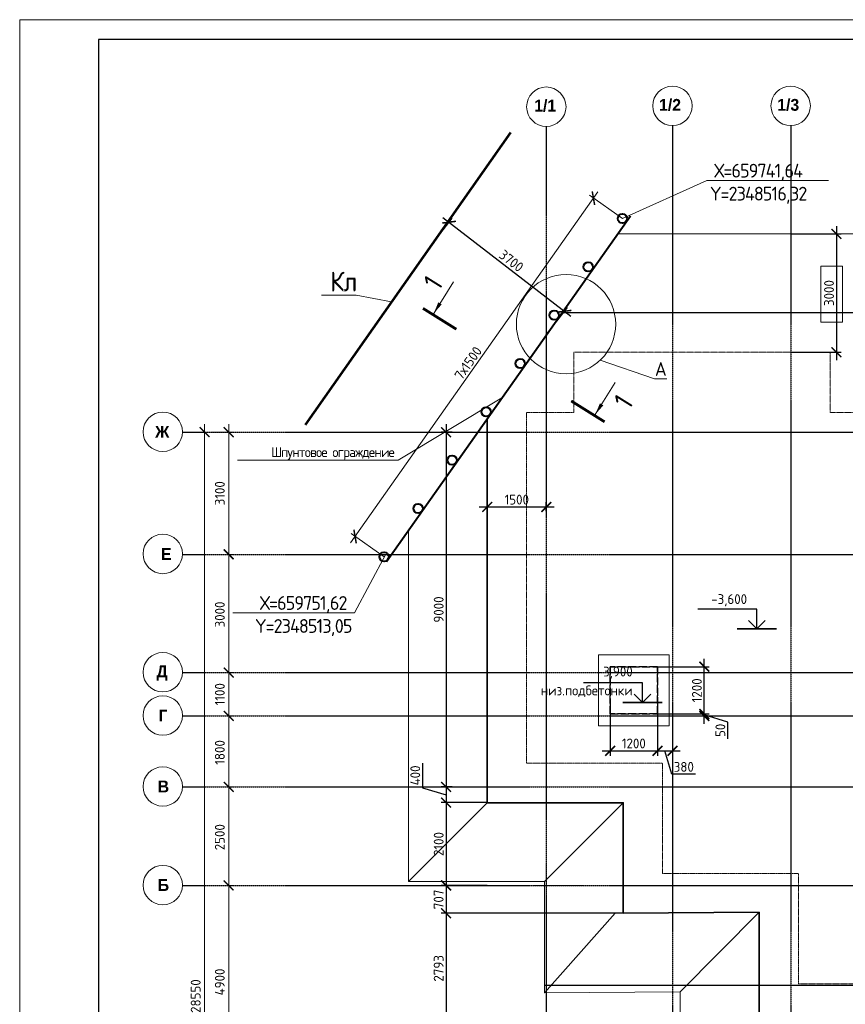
# Model space of a CAD drawing. Header units: millimetres. Extents: x -93479 to 1057970, y -66333 to 172656.
# Tile 6 of 145: x 32403 to 53353, y 35789 to 60770. Entities that reach past the tile are written whole.
import ezdxf
from ezdxf import colors
from ezdxf.entities.mleader import LeaderData, LeaderLine
from ezdxf.math import Vec2, Vec3

# ---------------------------------------------------------------- set-up
doc = ezdxf.new("R2010")
doc.units = ezdxf.units.MM
for name, pattern in [('______2', [270, 200, -70]), ('______5', [1100, 800, -100, 100, -100]), ('DASHED', [7, 5, -2, 0]), ('осевая', [50.8, 31.75, -6.35, 6.35, -6.35])]:
    doc.linetypes.add(name, pattern=pattern)
for name, color, linetype, lineweight in [('0 Фундамент', 5, 'Continuous', 30), ('A-ANNO-NOTE-1', 7, 'Continuous', 35), ('A-ANNO-NOTE-2', 7, 'Continuous', 18), ('G-ANNO-DIMS', 7, 'Continuous', 9), ('G-ANNO-DIMS-1', 7, 'Continuous', 18), ('Оси', 40, '______5', 18), ('подоснова', 151, 'Continuous', 5), ('РАЗМЕРЫ', 7, 'Continuous', 9), ('СПДС_РАЗМЕРЫ', 152, 'Continuous', 25), ('ТОНКИЕ', 7, 'Continuous', 9), ('Узлы', 7, 'Continuous', 0)]:
    doc.layers.add(name, color=color, linetype=linetype, lineweight=lineweight)
doc.layers.add('7_________________________', color=7, linetype='Continuous')
doc.layers.add('ТОЛСТЫЕ_ОСНОВНЫЕ', color=6, linetype='Continuous')
doc.styles.add('GOST-2.304_Type-B', font='GOST_Common.ttf')
doc.styles.add('ISOCPEUR', font='GOST_Common.ttf', dxfattribs={"height": 450})
doc.styles.add('MtXpl_Century Gothic', font='GOTHICB.TTF', dxfattribs={"height": 0.2})
doc.linetypes.add('084-a Откосы неукрепленные', pattern='A,0.9,[11,Russia-GOST_Topo.shx,S=0.1,R=180,X=0,Y=0],1,[12,Russia-GOST_Topo.shx,S=0.1,R=180,X=0,Y=0],0.1', length=2)
doc.linetypes.add('084-a_m Откосы неукрепленные', pattern='A,0.9,[11,Russia-GOST_Topo.shx,S=0.1,R=0,X=0,Y=0],1,[12,Russia-GOST_Topo.shx,S=0.1,R=0,X=0,Y=0],0.1', length=2)
doc.dimstyles.new('СПДС', dxfattribs={"dimscale": 100, "dimtxt": 2.5, "dimasz": 2.5, "dimexe": 1.25, "dimexo": 0, "dimtad": 1, "dimdec": 0, "dimtxsty": 'GOST-2.304_Type-B', "dimblk": 'ARCHTICK', "dimcen": 2.5, "dimdle": 2, "dimadec": 0, "dimazin": 2, "dimtfac": 0.75, "dimtdec": 0, "dimtmove": 1, "dimatfit": 3, "dimfxl": 1, "dimtolj": 1, "dimarcsym": 1})

# ---------------------------------------------------------------- blocks, each defined once
blk = doc.blocks.new('_ArchTick')
at = {"color": 0, "linetype": 'ByBlock', "const_width": 0.15}
blk.add_lwpolyline([(-0.5, -0.5), (0.5, 0.5)], dxfattribs=at)
blk = doc.blocks.new('*D1492')
at = {"layer": 'DEFPOINTS', "color": 0, "ltscale": 100, "transparency": 16777216}
for p in [(43379, 50305), (43222, 41305), (43379, 41305)]:
    blk.add_point(p, dxfattribs=at)
at = {"layer": 'РАЗМЕРЫ', "color": 0, "lineweight": -2, "transparency": 16777216}
for p, q in [((43222, 50505), (43222, 41105)), ((43379, 50305), (43097, 50305)), ((43379, 41305), (43097, 41305))]:
    blk.add_line(p, q, dxfattribs=at)
at = {"layer": 'РАЗМЕРЫ', "color": 0, "lineweight": -2, "ltscale": 100, "transparency": 16777216, "xscale": 250, "yscale": 250, "zscale": 250}
for p, rotation in [((43222, 50305), 90), ((43222, 41305), 270)]:
    blk.add_blockref('_ArchTick', p, dxfattribs=dict(at, rotation=rotation))
at = {"layer": 'РАЗМЕРЫ', "color": 0, "ltscale": 100, "transparency": 16777216, "insert": (43035, 45805), "char_height": 250, "attachment_point": 5, "rotation": 90, "style": 'GOST-2.304_Type-B'}
blk.add_mtext('\\A1;9000', dxfattribs=at)
blk = doc.blocks.new('*D1493')
at = {"layer": 'DEFPOINTS', "color": 0, "ltscale": 100, "transparency": 16777216}
for p in [(43379, 41305), (43222, 40905), (44266, 40905)]:
    blk.add_point(p, dxfattribs=at)
at = {"layer": 'РАЗМЕРЫ', "color": 0, "lineweight": -2, "transparency": 16777216}
for p, q in [((42628, 41908), (42628, 41283)), ((43222, 41505), (43222, 40705)), ((42628, 41283), (43222, 41105)), ((43379, 41305), (43097, 41305)), ((44266, 40905), (43097, 40905))]:
    blk.add_line(p, q, dxfattribs=at)
at = {"layer": 'РАЗМЕРЫ', "color": 0, "lineweight": -2, "ltscale": 100, "transparency": 16777216, "xscale": 250, "yscale": 250, "zscale": 250}
for p, rotation in [((43222, 41305), 90), ((43222, 40905), 270)]:
    blk.add_blockref('_ArchTick', p, dxfattribs=dict(at, rotation=rotation))
at = {"layer": 'РАЗМЕРЫ', "color": 0, "ltscale": 100, "transparency": 16777216, "insert": (42441, 41596), "char_height": 250, "attachment_point": 5, "rotation": 90, "style": 'GOST-2.304_Type-B'}
blk.add_mtext('\\A1;400', dxfattribs=at)
blk = doc.blocks.new('*D1494')
at = {"layer": 'DEFPOINTS', "color": 0, "ltscale": 100, "transparency": 16777216}
for p in [(44266, 40905), (43222, 38805), (44262, 38805)]:
    blk.add_point(p, dxfattribs=at)
at = {"layer": 'РАЗМЕРЫ', "color": 0, "lineweight": -2, "transparency": 16777216}
for p, q in [((43222, 41105), (43222, 38605)), ((44266, 40905), (43097, 40905)), ((44262, 38805), (43097, 38805))]:
    blk.add_line(p, q, dxfattribs=at)
at = {"layer": 'РАЗМЕРЫ', "color": 0, "lineweight": -2, "ltscale": 100, "transparency": 16777216, "xscale": 250, "yscale": 250, "zscale": 250}
for p, rotation in [((43222, 40905), 90), ((43222, 38805), 270)]:
    blk.add_blockref('_ArchTick', p, dxfattribs=dict(at, rotation=rotation))
at = {"layer": 'РАЗМЕРЫ', "color": 0, "ltscale": 100, "transparency": 16777216, "insert": (43035, 39855), "char_height": 250, "attachment_point": 5, "rotation": 90, "style": 'GOST-2.304_Type-B'}
blk.add_mtext('\\A1;2100', dxfattribs=at)
blk = doc.blocks.new('*D1495')
at = {"layer": 'DEFPOINTS', "color": 0, "ltscale": 100, "transparency": 16777216}
for p in [(44262, 38805), (43222, 38097), (47716, 38097)]:
    blk.add_point(p, dxfattribs=at)
at = {"layer": 'РАЗМЕРЫ', "color": 0, "lineweight": -2, "transparency": 16777216}
for p, q in [((43222, 39005), (43222, 37897)), ((44262, 38805), (43097, 38805)), ((47716, 38097), (43097, 38097))]:
    blk.add_line(p, q, dxfattribs=at)
at = {"layer": 'РАЗМЕРЫ', "color": 0, "lineweight": -2, "ltscale": 100, "transparency": 16777216, "xscale": 250, "yscale": 250, "zscale": 250}
for p, rotation in [((43222, 38805), 90), ((43222, 38097), 270)]:
    blk.add_blockref('_ArchTick', p, dxfattribs=dict(at, rotation=rotation))
at = {"layer": 'РАЗМЕРЫ', "color": 0, "ltscale": 100, "transparency": 16777216, "insert": (43034, 38451), "char_height": 250, "attachment_point": 5, "rotation": 90, "style": 'GOST-2.304_Type-B'}
blk.add_mtext('\\A1;707', dxfattribs=at)
blk = doc.blocks.new('*D1496')
at = {"layer": 'DEFPOINTS', "color": 0, "ltscale": 100, "transparency": 16777216}
for p in [(47716, 38097), (43222, 35305), (51166, 35305)]:
    blk.add_point(p, dxfattribs=at)
at = {"layer": 'РАЗМЕРЫ', "color": 0, "lineweight": -2, "transparency": 16777216}
for p, q in [((43222, 38297), (43222, 35105)), ((47716, 38097), (43097, 38097)), ((51166, 35305), (43097, 35305))]:
    blk.add_line(p, q, dxfattribs=at)
at = {"layer": 'РАЗМЕРЫ', "color": 0, "lineweight": -2, "ltscale": 100, "transparency": 16777216, "xscale": 250, "yscale": 250, "zscale": 250}
for p, rotation in [((43222, 38097), 90), ((43222, 35305), 270)]:
    blk.add_blockref('_ArchTick', p, dxfattribs=dict(at, rotation=rotation))
at = {"layer": 'РАЗМЕРЫ', "color": 0, "ltscale": 100, "transparency": 16777216, "insert": (43034, 36701), "char_height": 250, "attachment_point": 5, "rotation": 90, "style": 'GOST-2.304_Type-B'}
blk.add_mtext('\\A1;2793', dxfattribs=at)
blk = doc.blocks.new('Высотные отметки - Вверх-711287-Разрез 3-3')
at = {"layer": '0 Фундамент', "color": 7}
for p, q in [((13237, 8150), (14737, 8150)), ((13237, 7650), (13237, 8150))]:
    blk.add_line(p, q, dxfattribs=at)
at = {"layer": 'A-ANNO-NOTE-1', "color": 7}
blk.add_line((12737, 7650), (13737, 7650), dxfattribs=at)
at = {"layer": 'A-ANNO-NOTE-2', "color": 7}
for q in [(13025, 7862), (13449, 7862)]:
    blk.add_line((13237, 7650), q, dxfattribs=at)
blk = doc.blocks.new('*U1953')
at = {"layer": 'ТОЛСТЫЕ_ОСНОВНЫЕ', "color": 7}
blk.add_lwpolyline([(20, 5), (836, 5), (836, 589), (20, 589)], close=True, dxfattribs=at)
at = {"layer": 'ТОНКИЕ', "color": 7}
blk.add_lwpolyline([(0, 0), (841, 0), (841, 594), (0, 594)], close=True, dxfattribs=at)
blk = doc.blocks.new('*D1985')
at = {"layer": 'DEFPOINTS', "color": 0, "ltscale": 100, "transparency": 16777216}
for p in [(35541, 109041), (35541, 109041), (35541, 80491)]:
    blk.add_point(p, dxfattribs=at)
at = {"layer": 'СПДС_РАЗМЕРЫ', "color": 0, "lineweight": -2, "transparency": 16777216}
for p, q in [((35541, 80291), (35541, 109241)), ((35541, 109041), (35416, 109041)), ((35541, 80491), (35416, 80491))]:
    blk.add_line(p, q, dxfattribs=at)
at = {"layer": 'СПДС_РАЗМЕРЫ', "color": 0, "lineweight": -2, "ltscale": 100, "transparency": 16777216, "xscale": 250, "yscale": 250, "zscale": 250}
for p, rotation in [((35541, 109041), 90), ((35541, 80491), 270)]:
    blk.add_blockref('_ArchTick', p, dxfattribs=dict(at, rotation=rotation))
at = {"layer": 'СПДС_РАЗМЕРЫ', "color": 0, "ltscale": 100, "transparency": 16777216, "insert": (35316, 94733), "char_height": 250, "attachment_point": 5, "rotation": 90, "style": 'GOST-2.304_Type-B'}
blk.add_mtext('\\A1;28550', dxfattribs=at)
blk = doc.blocks.new('*D1989')
at = {"layer": 'DEFPOINTS', "color": 0, "ltscale": 100, "transparency": 16777216}
for p in [(36153, 97541), (36153, 97541), (36153, 92641)]:
    blk.add_point(p, dxfattribs=at)
at = {"layer": 'СПДС_РАЗМЕРЫ', "color": 0, "lineweight": -2, "transparency": 16777216}
for p, q in [((36153, 92441), (36153, 97741)), ((36153, 97541), (36278, 97541)), ((36153, 92641), (36278, 92641))]:
    blk.add_line(p, q, dxfattribs=at)
at = {"layer": 'СПДС_РАЗМЕРЫ', "color": 0, "lineweight": -2, "ltscale": 100, "transparency": 16777216, "xscale": 250, "yscale": 250, "zscale": 250}
for p, rotation in [((36153, 97541), 90), ((36153, 92641), 270)]:
    blk.add_blockref('_ArchTick', p, dxfattribs=dict(at, rotation=rotation))
at = {"layer": 'СПДС_РАЗМЕРЫ', "color": 0, "ltscale": 100, "transparency": 16777216, "insert": (35928, 95091), "char_height": 250, "attachment_point": 5, "rotation": 90, "style": 'GOST-2.304_Type-B'}
blk.add_mtext('\\A1;4900', dxfattribs=at)
blk = doc.blocks.new('*D1990')
at = {"layer": 'DEFPOINTS', "color": 0, "ltscale": 100, "transparency": 16777216}
for p in [(36153, 100041), (36153, 100041), (36153, 97541)]:
    blk.add_point(p, dxfattribs=at)
at = {"layer": 'СПДС_РАЗМЕРЫ', "color": 0, "lineweight": -2, "transparency": 16777216}
for p, q in [((36153, 97341), (36153, 100241)), ((36153, 100041), (36278, 100041)), ((36153, 97541), (36278, 97541))]:
    blk.add_line(p, q, dxfattribs=at)
at = {"layer": 'СПДС_РАЗМЕРЫ', "color": 0, "lineweight": -2, "ltscale": 100, "transparency": 16777216, "xscale": 250, "yscale": 250, "zscale": 250}
for p, rotation in [((36153, 100041), 90), ((36153, 97541), 270)]:
    blk.add_blockref('_ArchTick', p, dxfattribs=dict(at, rotation=rotation))
at = {"layer": 'СПДС_РАЗМЕРЫ', "color": 0, "ltscale": 100, "transparency": 16777216, "insert": (35928, 98765), "char_height": 250, "attachment_point": 5, "rotation": 90, "style": 'GOST-2.304_Type-B'}
blk.add_mtext('\\A1;2500', dxfattribs=at)
blk = doc.blocks.new('*D1991')
at = {"layer": 'DEFPOINTS', "color": 0, "ltscale": 100, "transparency": 16777216}
for p in [(36153, 101841), (36153, 101841), (36153, 100041)]:
    blk.add_point(p, dxfattribs=at)
at = {"layer": 'СПДС_РАЗМЕРЫ', "color": 0, "lineweight": -2, "transparency": 16777216}
for p, q in [((36153, 99841), (36153, 102041)), ((36153, 101841), (36278, 101841)), ((36153, 100041), (36278, 100041))]:
    blk.add_line(p, q, dxfattribs=at)
at = {"layer": 'СПДС_РАЗМЕРЫ', "color": 0, "lineweight": -2, "ltscale": 100, "transparency": 16777216, "xscale": 250, "yscale": 250, "zscale": 250}
for p, rotation in [((36153, 101841), 90), ((36153, 100041), 270)]:
    blk.add_blockref('_ArchTick', p, dxfattribs=dict(at, rotation=rotation))
at = {"layer": 'СПДС_РАЗМЕРЫ', "color": 0, "ltscale": 100, "transparency": 16777216, "insert": (35928, 100915), "char_height": 250, "attachment_point": 5, "rotation": 90, "style": 'GOST-2.304_Type-B'}
blk.add_mtext('\\A1;1800', dxfattribs=at)
blk = doc.blocks.new('*D1992')
at = {"layer": 'DEFPOINTS', "color": 0, "ltscale": 100, "transparency": 16777216}
for p in [(36153, 102941), (36153, 102941), (36153, 101841)]:
    blk.add_point(p, dxfattribs=at)
at = {"layer": 'СПДС_РАЗМЕРЫ', "color": 0, "lineweight": -2, "transparency": 16777216}
for p, q in [((36153, 101641), (36153, 103141)), ((36153, 102941), (36278, 102941)), ((36153, 101841), (36278, 101841))]:
    blk.add_line(p, q, dxfattribs=at)
at = {"layer": 'СПДС_РАЗМЕРЫ', "color": 0, "lineweight": -2, "ltscale": 100, "transparency": 16777216, "xscale": 250, "yscale": 250, "zscale": 250}
for p, rotation in [((36153, 102941), 90), ((36153, 101841), 270)]:
    blk.add_blockref('_ArchTick', p, dxfattribs=dict(at, rotation=rotation))
at = {"layer": 'СПДС_РАЗМЕРЫ', "color": 0, "ltscale": 100, "transparency": 16777216, "insert": (35928, 102391), "char_height": 250, "attachment_point": 5, "rotation": 90, "style": 'GOST-2.304_Type-B'}
blk.add_mtext('\\A1;1100', dxfattribs=at)
blk = doc.blocks.new('*D1993')
at = {"layer": 'DEFPOINTS', "color": 0, "ltscale": 100, "transparency": 16777216}
for p in [(36153, 105941), (36153, 105941), (36153, 102941)]:
    blk.add_point(p, dxfattribs=at)
at = {"layer": 'СПДС_РАЗМЕРЫ', "color": 0, "lineweight": -2, "transparency": 16777216}
for p, q in [((36153, 102741), (36153, 106141)), ((36153, 105941), (36278, 105941)), ((36153, 102941), (36278, 102941))]:
    blk.add_line(p, q, dxfattribs=at)
at = {"layer": 'СПДС_РАЗМЕРЫ', "color": 0, "lineweight": -2, "ltscale": 100, "transparency": 16777216, "xscale": 250, "yscale": 250, "zscale": 250}
for p, rotation in [((36153, 105941), 90), ((36153, 102941), 270)]:
    blk.add_blockref('_ArchTick', p, dxfattribs=dict(at, rotation=rotation))
at = {"layer": 'СПДС_РАЗМЕРЫ', "color": 0, "ltscale": 100, "transparency": 16777216, "insert": (35928, 104415), "char_height": 250, "attachment_point": 5, "rotation": 90, "style": 'GOST-2.304_Type-B'}
blk.add_mtext('\\A1;3000', dxfattribs=at)
blk = doc.blocks.new('*D1994')
at = {"layer": 'DEFPOINTS', "color": 0, "ltscale": 100, "transparency": 16777216}
for p in [(35730, 109041), (36153, 109041), (36153, 105941)]:
    blk.add_point(p, dxfattribs=at)
at = {"layer": 'СПДС_РАЗМЕРЫ', "color": 0, "lineweight": -2, "transparency": 16777216}
for p, q in [((36153, 105741), (36153, 109241)), ((35730, 109041), (36278, 109041)), ((36153, 105941), (36278, 105941))]:
    blk.add_line(p, q, dxfattribs=at)
at = {"layer": 'СПДС_РАЗМЕРЫ', "color": 0, "lineweight": -2, "ltscale": 100, "transparency": 16777216, "xscale": 250, "yscale": 250, "zscale": 250}
for p, rotation in [((36153, 109041), 90), ((36153, 105941), 270)]:
    blk.add_blockref('_ArchTick', p, dxfattribs=dict(at, rotation=rotation))
at = {"layer": 'СПДС_РАЗМЕРЫ', "color": 0, "ltscale": 100, "transparency": 16777216, "insert": (35928, 107491), "char_height": 250, "attachment_point": 5, "rotation": 90, "style": 'GOST-2.304_Type-B'}
blk.add_mtext('\\A1;3100', dxfattribs=at)
blk = doc.blocks.new('*D1535')
at = {"layer": 'DEFPOINTS', "color": 0, "ltscale": 100, "transparency": 16777216}
for p in [(45766, 48407), (45766, 48297), (44266, 45934)]:
    blk.add_point(p, dxfattribs=at)
at = {"layer": 'РАЗМЕРЫ', "color": 0, "lineweight": -2, "transparency": 16777216}
for p, q in [((44266, 45934), (44266, 48532)), ((45766, 48297), (45766, 48532)), ((44066, 48407), (45966, 48407))]:
    blk.add_line(p, q, dxfattribs=at)
at = {"layer": 'РАЗМЕРЫ', "color": 0, "lineweight": -2, "ltscale": 100, "transparency": 16777216, "xscale": 250, "yscale": 250, "zscale": 250, "rotation": 180}
blk.add_blockref('_ArchTick', (44266, 48407), dxfattribs=at)
at = {"layer": 'РАЗМЕРЫ', "color": 0, "lineweight": -2, "ltscale": 100, "transparency": 16777216, "xscale": 250, "yscale": 250, "zscale": 250}
blk.add_blockref('_ArchTick', (45766, 48407), dxfattribs=at)
at = {"layer": 'РАЗМЕРЫ', "color": 0, "ltscale": 100, "transparency": 16777216, "insert": (45016, 48594), "char_height": 250, "attachment_point": 5, "style": 'GOST-2.304_Type-B'}
blk.add_mtext('\\A1;1500', dxfattribs=at)
blk = doc.blocks.new('*D1556')
at = {"layer": 'DEFPOINTS', "color": 0, "ltscale": 100, "transparency": 16777216}
for p in [(68116, 51805), (45716, 36273), (68418, 36273)]:
    blk.add_point(p, dxfattribs=at)
at = {"layer": 'РАЗМЕРЫ', "color": 0, "lineweight": -2, "transparency": 16777216}
for p, q in [((68418, 52005), (68418, 36073)), ((68116, 51805), (68543, 51805)), ((45716, 36273), (68543, 36273))]:
    blk.add_line(p, q, dxfattribs=at)
at = {"layer": 'РАЗМЕРЫ', "color": 0, "lineweight": -2, "ltscale": 100, "transparency": 16777216, "xscale": 250, "yscale": 250, "zscale": 250}
for p, rotation in [((68418, 51805), 90), ((68418, 36273), 270)]:
    blk.add_blockref('_ArchTick', p, dxfattribs=dict(at, rotation=rotation))
at = {"layer": 'РАЗМЕРЫ', "color": 0, "ltscale": 100, "transparency": 16777216, "insert": (68230, 44039), "char_height": 250, "attachment_point": 5, "rotation": 90, "style": 'GOST-2.304_Type-B'}
blk.add_mtext('\\A1;15532', dxfattribs=at)
blk = doc.blocks.new('*D1895')
at = {"layer": 'DEFPOINTS', "color": 0, "ltscale": 100, "transparency": 16777216}
for p in [(47386, 43516), (48586, 43585), (48586, 42219)]:
    blk.add_point(p, dxfattribs=at)
at = {"layer": 'РАЗМЕРЫ', "color": 0, "lineweight": -2, "transparency": 16777216}
for p, q in [((47386, 43516), (47386, 42094)), ((48586, 43585), (48586, 42094)), ((47186, 42219), (48786, 42219))]:
    blk.add_line(p, q, dxfattribs=at)
at = {"layer": 'РАЗМЕРЫ', "color": 0, "lineweight": -2, "ltscale": 100, "transparency": 16777216, "xscale": 250, "yscale": 250, "zscale": 250, "rotation": 180}
blk.add_blockref('_ArchTick', (47386, 42219), dxfattribs=at)
at = {"layer": 'РАЗМЕРЫ', "color": 0, "lineweight": -2, "ltscale": 100, "transparency": 16777216, "xscale": 250, "yscale": 250, "zscale": 250}
blk.add_blockref('_ArchTick', (48586, 42219), dxfattribs=at)
at = {"layer": 'РАЗМЕРЫ', "color": 0, "ltscale": 100, "transparency": 16777216, "insert": (47986, 42407), "char_height": 250, "attachment_point": 5, "style": 'GOST-2.304_Type-B'}
blk.add_mtext('\\A1;1200', dxfattribs=at)
blk = doc.blocks.new('*D1896')
at = {"layer": 'DEFPOINTS', "color": 0, "ltscale": 100, "transparency": 16777216}
for p in [(48586, 43585), (48966, 42336), (48966, 42219)]:
    blk.add_point(p, dxfattribs=at)
at = {"layer": 'РАЗМЕРЫ', "color": 0, "lineweight": -2, "transparency": 16777216}
for p, q in [((48586, 43585), (48586, 42094)), ((48386, 42219), (49166, 42219)), ((48955, 41625), (48776, 42219)), ((48966, 42336), (48966, 42094)), ((49555, 41625), (48955, 41625))]:
    blk.add_line(p, q, dxfattribs=at)
at = {"layer": 'РАЗМЕРЫ', "color": 0, "lineweight": -2, "ltscale": 100, "transparency": 16777216, "xscale": 250, "yscale": 250, "zscale": 250, "rotation": 180}
blk.add_blockref('_ArchTick', (48586, 42219), dxfattribs=at)
at = {"layer": 'РАЗМЕРЫ', "color": 0, "lineweight": -2, "ltscale": 100, "transparency": 16777216, "xscale": 250, "yscale": 250, "zscale": 250}
blk.add_blockref('_ArchTick', (48966, 42219), dxfattribs=at)
at = {"layer": 'РАЗМЕРЫ', "color": 0, "ltscale": 100, "transparency": 16777216, "insert": (49255, 41813), "char_height": 250, "attachment_point": 5, "style": 'GOST-2.304_Type-B'}
blk.add_mtext('\\A1;380', dxfattribs=at)
blk = doc.blocks.new('*D1897')
at = {"layer": 'DEFPOINTS', "color": 0, "ltscale": 100, "transparency": 16777216}
for p in [(48510, 43155), (49334, 43105), (49775, 43155)]:
    blk.add_point(p, dxfattribs=at)
at = {"layer": 'РАЗМЕРЫ', "color": 0, "lineweight": -2, "transparency": 16777216}
for p, q in [((49775, 42905), (49775, 43355)), ((48510, 43155), (49900, 43155)), ((49334, 43105), (49900, 43105)), ((50369, 42951), (49775, 43130)), ((50369, 42526), (50369, 42951))]:
    blk.add_line(p, q, dxfattribs=at)
at = {"layer": 'РАЗМЕРЫ', "color": 0, "lineweight": -2, "ltscale": 100, "transparency": 16777216, "xscale": 250, "yscale": 250, "zscale": 250}
for p, rotation in [((49775, 43155), 270), ((49775, 43105), 90)]:
    blk.add_blockref('_ArchTick', p, dxfattribs=dict(at, rotation=rotation))
at = {"layer": 'РАЗМЕРЫ', "color": 0, "ltscale": 100, "transparency": 16777216, "insert": (50182, 42739), "char_height": 250, "attachment_point": 5, "rotation": 90, "style": 'GOST-2.304_Type-B'}
blk.add_mtext('\\A1;50', dxfattribs=at)
blk = doc.blocks.new('*D1898')
at = {"layer": 'DEFPOINTS', "color": 0, "ltscale": 100, "transparency": 16777216}
for p in [(48586, 44355), (49775, 44355), (49265, 43155)]:
    blk.add_point(p, dxfattribs=at)
at = {"layer": 'РАЗМЕРЫ', "color": 0, "lineweight": -2, "transparency": 16777216}
for p, q in [((49775, 42955), (49775, 44555)), ((48586, 44355), (49900, 44355)), ((49265, 43155), (49900, 43155))]:
    blk.add_line(p, q, dxfattribs=at)
at = {"layer": 'РАЗМЕРЫ', "color": 0, "lineweight": -2, "ltscale": 100, "transparency": 16777216, "xscale": 250, "yscale": 250, "zscale": 250}
for p, rotation in [((49775, 44355), 90), ((49775, 43155), 270)]:
    blk.add_blockref('_ArchTick', p, dxfattribs=dict(at, rotation=rotation))
at = {"layer": 'РАЗМЕРЫ', "color": 0, "ltscale": 100, "transparency": 16777216, "insert": (49587, 43755), "char_height": 250, "attachment_point": 5, "rotation": 90, "style": 'GOST-2.304_Type-B'}
blk.add_mtext('\\A1;1200', dxfattribs=at)
blk = doc.blocks.new('*D1936')
at = {"layer": 'DEFPOINTS', "color": 0, "ltscale": 100, "transparency": 16777216}
for p in [(51975, 55335), (51975, 52335), (53126, 52335)]:
    blk.add_point(p, dxfattribs=at)
at = {"layer": 'РАЗМЕРЫ', "color": 0, "lineweight": -2, "transparency": 16777216}
for p, q in [((53126, 55535), (53126, 52135)), ((51975, 55335), (53251, 55335)), ((51975, 52335), (53251, 52335))]:
    blk.add_line(p, q, dxfattribs=at)
at = {"layer": 'РАЗМЕРЫ', "color": 0, "lineweight": -2, "ltscale": 100, "transparency": 16777216, "xscale": 250, "yscale": 250, "zscale": 250}
for p, rotation in [((53126, 55335), 90), ((53126, 52335), 270)]:
    blk.add_blockref('_ArchTick', p, dxfattribs=dict(at, rotation=rotation))
at = {"layer": 'РАЗМЕРЫ', "color": 0, "ltscale": 100, "transparency": 16777216, "insert": (52939, 53835), "char_height": 250, "attachment_point": 5, "rotation": 90, "style": 'GOST-2.304_Type-B'}
blk.add_mtext('\\A1;3000', dxfattribs=at)
blk = doc.blocks.new('_None')
blk = doc.blocks.new('*D1939')
at = {"layer": 'DEFPOINTS', "color": 0, "transparency": 16777216}
for p in [(50155, 55256), (50584, 54468), (41365, 49443)]:
    blk.add_point(p, dxfattribs=at)
at = {"layer": 'РАЗМЕРЫ', "color": 0, "lineweight": -2, "transparency": 16777216}
for p, q in [((40760, 50135), (50330, 55352)), ((50584, 54468), (50095, 55366)), ((41365, 49443), (40876, 50341))]:
    blk.add_line(p, q, dxfattribs=at)
at = {"layer": 'РАЗМЕРЫ', "color": 0, "lineweight": -2, "transparency": 16777216, "xscale": 250, "yscale": 250, "zscale": 250}
for p, rotation in [((50155, 55256), 28.5928825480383), ((40935, 50231), 208.5928825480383)]:
    blk.add_blockref('_ArchTick', p, dxfattribs=dict(at, rotation=rotation))
at = {"layer": 'РАЗМЕРЫ', "color": 0, "transparency": 16777216, "insert": (45455, 52908), "char_height": 250, "attachment_point": 5, "rotation": 28.5929, "style": 'GOST-2.304_Type-B'}
blk.add_mtext('\\A1;7х1500', dxfattribs=at)
blk = doc.blocks.new('*D1940')
at = {"layer": 'DEFPOINTS', "color": 0, "ltscale": 100, "transparency": 16777216}
for p in [(42834, 55030), (46229, 53373), (45764, 52771)]:
    blk.add_point(p, dxfattribs=at)
at = {"layer": 'РАЗМЕРЫ', "color": 0, "lineweight": -2, "transparency": 16777216}
for p, q in [((42834, 55030), (43375, 55732)), ((43141, 55755), (46387, 53251)), ((45764, 52771), (46305, 53472))]:
    blk.add_line(p, q, dxfattribs=at)
at = {"layer": 'РАЗМЕРЫ', "color": 0, "lineweight": -2, "ltscale": 100, "transparency": 16777216, "xscale": 250, "yscale": 250, "zscale": 250}
for p, rotation in [((43299, 55633), 142.3545569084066), ((46229, 53373), 322.3545569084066)]:
    blk.add_blockref('_ArchTick', p, dxfattribs=dict(at, rotation=rotation))
at = {"layer": 'РАЗМЕРЫ', "color": 0, "ltscale": 100, "transparency": 16777216, "insert": (44879, 54652), "char_height": 250, "attachment_point": 5, "rotation": 322.3546, "style": 'GOST-2.304_Type-B'}
blk.add_mtext('\\A1;3700', dxfattribs=at)
blk = doc.blocks.new('оси котлован')
at = {"color": 7, "linetype": 'ByBlock', "lineweight": -2}
for centre in [(44212.7, 117298.8), (47412.7, 117318.8), (50412.7, 117318.8), (34480.9, 109050.6), (34480.9, 105950.6), (34480.9, 102950.6), (34480.9, 101850.6), (34480.9, 100050.6), (34480.9, 97550.6)]:
    blk.add_circle(centre, 500, dxfattribs=at)
at = {"layer": 'Оси', "color": 7, "linetype": 'осевая', "lineweight": 25, "transparency": 33554687}
for p, q in [((44213.2, 116798.8), (44213.2, 72351.4)), ((47413.2, 116818.8), (47413.2, 72351.4)), ((50413.2, 116818.8), (50413.2, 72351.4)), ((34980.8, 109040.5), (103420.2, 109040.5)), ((34980.8, 105940.5), (103420.2, 105940.5)), ((34980.8, 102940.5), (103420.2, 102940.5)), ((34980.8, 101840.5), (103420.2, 101840.5)), ((34980.8, 100040.5), (103420.2, 100040.5)), ((34980.8, 97540.5), (103420.2, 97540.5))]:
    blk.add_line(p, q, dxfattribs=at)
at = {"layer": 'Оси', "color": 7, "lineweight": 25, "transparency": 33554687, "style": 'MtXpl_Century Gothic'}
for s, p in [('1/1', (43904.9, 117175.6)), ('1/2', (47073.5, 117195.6)), ('1/3', (50072.2, 117195.6)), ('Ж', (34285.7, 108900.6)), (' Е', (34323.4, 105800.6)), ('Д', (34320.1, 102823)), ('Г', (34372.5, 101700.6)), ('В', (34352.7, 99900.6)), ('Б', (34353.1, 97400.6))]:
    blk.add_text(s, height=300, dxfattribs=at).set_placement(p)
at = {"layer": 'СПДС_РАЗМЕРЫ', "color": 7}
for base, p1, p2, picture, middle in [((35540.7, 109040.5), (35540.7, 80490.5), (35540.7, 109040.5), '*D1985', (35540.7, 94732.9)), ((36153.3, 109040.5), (36153.3, 105940.5), (35729.8, 109040.5), '*D1994', (36153.3, 107490.5)), ((36153.3, 105940.5), (36153.3, 102940.5), (36153.3, 105940.5), '*D1993', (36153.3, 104415.4)), ((36153.3, 102940.5), (36153.3, 101840.5), (36153.3, 102940.5), '*D1992', (36153.3, 102390.5)), ((36153.3, 101840.5), (36153.3, 100040.5), (36153.3, 101840.5), '*D1991', (36153.3, 100915.4)), ((36153.3, 100040.5), (36153.3, 97540.5), (36153.3, 100040.5), '*D1990', (36153.3, 98765.4)), ((36153.3, 97540.5), (36153.3, 92640.5), (36153.3, 97540.5), '*D1989', (36153.3, 95090.5))]:
    dim = blk.add_linear_dim(base=base, p1=p1, p2=p2, angle=90, dimstyle='СПДС', override={"dimgap": 1}, dxfattribs=at)
    dim.commit()
    dim.dimension.update_dxf_attribs({"geometry": picture, "text_midpoint": middle, "dimtype": 160})
blk = doc.blocks.new('стенка')
at = {"layer": 'РАЗМЕРЫ', "color": 1, "lineweight": 40}
blk.add_line((41365, 49307.8), (50796.8, 54435.5), dxfattribs=at)
at = {"layer": 'РАЗМЕРЫ', "lineweight": 40}
for centre in [(50584.4, 54467.9), (49267.3, 53750), (47950.3, 53032.2), (46633.2, 52314.3), (45316.2, 51596.4), (43999.1, 50878.5), (42682, 50160.7), (41365, 49442.8)]:
    blk.add_circle(centre, 118.5, dxfattribs=at)
at = {"layer": 'РАЗМЕРЫ'}
dim = blk.add_linear_dim(base=(50154.9, 55256), p1=(41365, 49442.8), p2=(50584.4, 54467.9), angle=28.59288, text='7х1500', dimstyle='СПДС', dxfattribs=at)
dim.commit()
dim.dimension.update_dxf_attribs({"geometry": '*D1939', "text_midpoint": (45455.4, 52908)})

msp = doc.modelspace()

# ---------------------------------------------------------------- linework, layer by layer
at = {"layer": '0 Фундамент', "color": 7, "linetype": 'DASHED', "lineweight": 0}
for points in [[(46466.3, 52334.7), (46466.3, 50804.7)], [(52966.9, 50804.7), (52966.9, 52334.7), (46466.3, 52334.7)], [(46466.3, 52334.7), (46466.3, 50804.7)], [(52966.9, 50804.7), (52966.9, 52334.7), (46466.3, 52334.7)], [(45266.4, 41904.7), (45266.4, 50804.7)], [(52966.9, 50804.7), (55516.4, 50804.7), (55516.4, 36304.7), (52166.4, 36304.7), (52166.4, 39104.7), (48716.4, 39104.7), (48716.4, 41904.7), (45266.4, 41904.7)], [(46466.3, 50804.7), (45266.4, 50804.7)]]:
    msp.add_lwpolyline(points, dxfattribs=at)
at = {"layer": '7_________________________', "color": 7, "linetype": '______2'}
for p, q in [((47386.4, 44354.7), (48586.4, 44354.7)), ((47386.4, 44354.7), (47386.4, 43154.7)), ((48586.4, 44354.7), (47386.4, 44354.7)), ((47386.4, 43154.7), (47386.4, 44354.7)), ((48586.4, 43154.7), (48586.4, 44354.7)), ((48586.4, 44354.7), (48586.4, 43154.7)), ((47386.4, 43154.7), (48586.4, 43154.7)), ((48586.4, 43154.7), (47386.4, 43154.7))]:
    msp.add_line(p, q, dxfattribs=at)
at = {"layer": 'РАЗМЕРЫ', "color": 7, "linetype": '084-a_m Откосы неукрепленные'}
for p, q in [((48886.4, 44654.7), (47086.4, 44654.7)), ((47086.4, 44654.7), (47086.4, 42854.7)), ((48886.4, 42854.7), (48886.4, 44654.7)), ((47086.4, 42854.7), (48886.4, 42854.7))]:
    msp.add_line(p, q, dxfattribs=at)
at = {"layer": 'РАЗМЕРЫ', "color": 7}
for p, q in [((45766.4, 39330.3), (45766.4, 38499.6)), ((45448.5, 38804.7), (46720, 38804.7))]:
    msp.add_line(p, q, dxfattribs=at)
at = {"layer": 'РАЗМЕРЫ', "color": 7, "lineweight": 53, "elevation": 0}
msp.add_lwpolyline([(44855.5, 57906.1), (39646.8, 50494.7)], dxfattribs=at)
at = {"layer": 'РАЗМЕРЫ', "color": 7, "linetype": '084-a Откосы неукрепленные', "ltscale": 5}
for points in [[(47578.3, 55334.7), (65712.7, 55334.7), (65712.7, 53804.7), (89616.4, 53804.7)], [(96366.4, 18254.7), (64784.6, 18254.7), (64747.3, 25368), (60866.4, 25368), (60866.4, 28904.7), (56666.4, 28904.7), (56666.4, 30404.7), (52566.6, 30404.7), (52566.4, 33304.7), (49166.4, 33304.7), (49166.4, 36104.3), (45716.4, 36079.1), (45716.4, 38904.7), (42266.4, 38904.7), (42266.1, 47812.4)]]:
    msp.add_lwpolyline(points, dxfattribs=at)
at = {"layer": 'РАЗМЕРЫ', "color": 7, "ltscale": 100}
msp.add_lwpolyline([(53284.1, 53097.9), (53284.1, 54513.3), (52728.5, 54513.3), (52728.5, 53097.9)], close=True, dxfattribs=at)
at = {"layer": 'РАЗМЕРЫ', "color": 7, "lineweight": 35, "extrusion": (0, 0, -1)}
for points in [[(-46163.3, 53345.5), (-63712.7, 53334.7), (-63712.7, 51804.7), (-91616.4, 51804.7)], [(-94366.4, 20254.7), (-66771.5, 20254.7), (-66734.2, 27368), (-62866.4, 27368), (-62866.4, 30904.7), (-58666.4, 30904.7), (-58666.4, 32404.7), (-54566.5, 32404.7), (-54566.3, 35304.7), (-51166.4, 35304.7), (-51166.4, 38122.6), (-47716.4, 38097.4), (-47716.4, 40904.7), (-44266.4, 40904.7), (-44266.4, 50653.3)]]:
    msp.add_lwpolyline(points, dxfattribs=at)
at = {"layer": 'РАЗМЕРЫ', "color": 7}
for points in [[(42266.4, 38904.7), (44266.4, 40904.7)], [(45716.4, 38904.7), (47716.4, 40904.7)], [(45716.4, 36079.1), (47515.4, 38097.4)], [(49162.7, 36104.2), (51166.4, 38122.6)]]:
    msp.add_lwpolyline(points, dxfattribs=at)
msp.add_circle((46266.4, 53046), 1259.5, dxfattribs=at)
at = {"layer": 'Узлы', "color": 7, "linetype": 'Continuous', "lineweight": 0}
for p, q in [((42908.9, 53317.6), (43412.3, 54123.3)), ((47009.3, 50755.5), (47512.7, 51561.1))]:
    msp.add_line(p, q, dxfattribs=at)
at = {"layer": 'Узлы', "color": 7, "linetype": 'Continuous', "lineweight": 0, "const_width": 70}
for points in [[(42635.9, 53446.9), (43483.9, 52917)], [(47245.2, 50566.8), (46397.1, 51096.7)]]:
    msp.add_lwpolyline(points, dxfattribs=at)
at = {"layer": 'Узлы', "color": 7, "linetype": 'Continuous', "lineweight": 0}
for points in [[(42908.9, 53317.6), (43110.7, 53545.8), (43025.4, 53599.1)], [(47009.3, 50755.5), (47211.2, 50983.6), (47125.9, 51036.9)]]:
    msp.add_solid(points, dxfattribs=at)

# ---------------------------------------------------------------- block references
at = {"color": 7, "xscale": 100, "yscale": 100, "zscale": 100}
msp.add_blockref('*U1953', (32403.5, 1370.5), dxfattribs=at)
at = {"layer": 'G-ANNO-DIMS', "color": 7, "xscale": -1}
for p in [(64347.7, 37667.6), (61445.3, 35794.1)]:
    msp.add_blockref('Высотные отметки - Вверх-711287-Разрез 3-3', p, dxfattribs=at)
at = {"layer": 'РАЗМЕРЫ', "color": 7}
msp.add_blockref('оси котлован', (1553.2, -58735.8), dxfattribs=at)
at = {"layer": 'РАЗМЕРЫ', "color": 7, "rotation": 26.23963657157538}
msp.add_blockref('стенка', (26405.2, -15494.2, 0), dxfattribs=at)

# ---------------------------------------------------------------- texts
at = {"layer": 'G-ANNO-DIMS-1', "color": 7, "char_height": 250, "attachment_point": 3, "line_spacing_factor": 1.149209, "style": 'ISOCPEUR'}
for s, insert, width in [('-3,600', (50861, 46194.2), 1150.283), ('-3,900\\P низ.подбетонки', (47958.6, 44355.5), 3982.361)]:
    msp.add_mtext(s, dxfattribs=dict(at, insert=insert, width=width))
at = {"layer": 'Узлы', "color": 7, "linetype": 'Continuous', "lineweight": 0, "char_height": 500, "attachment_point": 5, "rotation": 58.00109, "style": 'GOST-2.304_Type-B'}
for insert in [(42888.6, 54096.7), (47718.4, 51078.9)]:
    msp.add_mtext_dynamic_manual_height_columns('1', width=723.88, gutter_width=25, heights=[0], dxfattribs=dict(at, insert=insert))

# ---------------------------------------------------------------- dimensions: what is measured, and where the dimension line sits
at = {"layer": 'РАЗМЕРЫ', "color": 7}
dim = msp.add_aligned_dim(p1=(42834.5, 55030.4, 0), p2=(45764, 52770.7, 0), distance=760.7, dimstyle='СПДС', dxfattribs=at)
dim.commit()
dim.dimension.update_dxf_attribs({"geometry": '*D1940', "text_midpoint": (44878.6, 54651.7)})
for base, p1, p2, picture, middle in [((53126.4, 52334.7), (51975.2, 55334.7), (51975.2, 52334.7), '*D1936', (52938.8, 53834.7)), ((68418.1, 36272.8), (68116.1, 51804.7), (45716.4, 36272.8), '*D1556', (68230.4, 44038.8)), ((43222.3, 41304.7), (43378.7, 50304.7), (43378.7, 41304.7), '*D1492', (43034.6, 45804.7)), ((49775, 44354.7), (49264.6, 43154.7), (48586.4, 44354.7), '*D1898', (49587.4, 43754.7)), ((49775, 43154.7), (49333.7, 43104.7), (48509.5, 43154.7), '*D1897', (50181.5, 42889)), ((43222.3, 40904.7), (43378.7, 41304.7), (44266.4, 40904.7), '*D1493', (42440.5, 41345.5)), ((43222.3, 38804.7), (44266.4, 40904.7), (44262.4, 38804.7), '*D1494', (43034.6, 39854.7)), ((43222.3, 38097.4), (44262.4, 38804.7), (47716.4, 38097.4), '*D1495', (43034.4, 38451.1)), ((43222.3, 35304.7), (47716.4, 38097.4), (51166.4, 35304.7), '*D1496', (43034.4, 36701.1))]:
    dim = msp.add_linear_dim(base=base, p1=p1, p2=p2, angle=90, dimstyle='СПДС', dxfattribs=at)
    dim.commit()
    dim.dimension.update_dxf_attribs({"geometry": picture, "text_midpoint": middle})
for base, p1, p2, picture, middle in [((45766.4, 48406.9), (44266.4, 45934.4), (45766.4, 48296.6), '*D1535', (45016.4, 48594.5)), ((48586.4, 42219.3), (47386.4, 43516.1), (48586.4, 43585.2), '*D1895', (47986.4, 42406.9)), ((48966.4, 42219.3), (48586.4, 43585.2), (48966.4, 42336.2), '*D1896', (49017.1, 41812.8))]:
    dim = msp.add_linear_dim(base=base, p1=p1, p2=p2, dimstyle='СПДС', dxfattribs=at)
    dim.commit()
    dim.dimension.update_dxf_attribs({"geometry": picture, "text_midpoint": middle})

# ---------------------------------------------------------------- leaders
at = {"layer": 'подоснова', "color": 7, "ltscale": 0.3}
ml = msp.add_multileader_mtext('Standard', dxfattribs=at)
ml.set_content('{\\T0.9;Х=659741,64\\P\\pt3;Y=2348516,32}', color=7, style='GOST-2.304_Type-B')
ml.set_leader_properties(color=7, linetype='ByLayer', lineweight=15)
ml.set_arrow_properties(name='NONE')
ml.build(insert=Vec2(0, 0))
ml.multileader.update_dxf_attribs({"text_left_attachment_type": 6, "text_right_attachment_type": 6, "dogleg_length": 0.1, "arrow_head_size": 18})
ctx = ml.context
ctx.base_point, ctx.char_height, ctx.arrow_head_size, ctx.landing_gap_size, ctx.plane_origin = Vec3(49853.3, 56694.9), 350, 18, 20, Vec3(52601.8, 58263)
ctx.left_attachment, ctx.right_attachment, ctx.text_align_type = 6, 6, 1
notes = []
notes.append((ctx, [(0, (1, 1, 0), (49842.1, 56693.8), (1, 0), 0.1, [(0, [(47695.3, 55725.6)], 0, [])])]))
ctx.mtext.insert, ctx.mtext.width, ctx.mtext.alignment, ctx.mtext.flow_direction = Vec3(51140.4, 57114.9), 4075.871, 2, 5
ml = msp.add_multileader_mtext('Standard', dxfattribs=at)
ml.set_content('{\\T0.9;Кл}', color=7, style='GOST-2.304_Type-B')
ml.set_leader_properties(color=7, linetype='ByLayer', lineweight=15)
ml.set_arrow_properties(name='NONE')
ml.build(insert=Vec2(0, 0))
ml.multileader.update_dxf_attribs({"text_left_attachment_type": 6, "text_right_attachment_type": 6, "dogleg_length": 0.1, "arrow_head_size": 18})
ctx = ml.context
ctx.base_point, ctx.char_height, ctx.arrow_head_size, ctx.landing_gap_size, ctx.plane_origin = Vec3(40291, 53776.9), 500, 18, 20, Vec3(42076.6, 59356.6)
ctx.left_attachment, ctx.right_attachment, ctx.text_align_type = 6, 6, 1
notes.append((ctx, [(0, (1, 1, 0), (40937, 53776.9), (-1, 0), 0.1, [(0, [(41838.3, 53613.1)], 0, [])])]))
ctx.mtext.insert, ctx.mtext.width, ctx.mtext.alignment, ctx.mtext.flow_direction = Vec3(40606.4, 54376.9), 4075.871, 2, 5
ml = msp.add_multileader_mtext('Standard', dxfattribs=at)
ml.set_content('{\\T0.9;А}', color=7, style='GOST-2.304_Type-B')
ml.set_leader_properties(color=7, linetype='ByLayer', lineweight=15)
ml.set_arrow_properties(name='NONE')
ml.build(insert=Vec2(0, 0))
ml.multileader.update_dxf_attribs({"text_left_attachment_type": 6, "text_right_attachment_type": 6, "dogleg_length": 0.1, "arrow_head_size": 18})
ctx = ml.context
ctx.base_point, ctx.char_height, ctx.arrow_head_size, ctx.landing_gap_size, ctx.plane_origin = Vec3(48523.8, 51662.5), 350, 18, 20, Vec3(51272.3, 53230.6)
ctx.left_attachment, ctx.right_attachment, ctx.text_align_type = 6, 6, 1
notes.append((ctx, [(0, (1, 1, 0), (48513.2, 51662.5), (1, 0), 0.1, [(0, [(47132.3, 52131.3)], 0, [])])]))
ctx.mtext.insert, ctx.mtext.width, ctx.mtext.alignment, ctx.mtext.flow_direction = Vec3(48656, 52082.5), 4075.871, 2, 5
ml = msp.add_multileader_mtext('Standard', dxfattribs=at)
ml.set_content('{\\T0.9;Шпунтовое ограждение}', color=7, style='GOST-2.304_Type-B')
ml.set_leader_properties(color=7, linetype='ByLayer', lineweight=15)
ml.set_arrow_properties(name='NONE')
ml.build(insert=Vec2(0, 0))
ml.multileader.update_dxf_attribs({"text_left_attachment_type": 6, "text_right_attachment_type": 6, "dogleg_length": 0.1, "arrow_head_size": 18})
ctx = ml.context
ctx.base_point, ctx.char_height, ctx.arrow_head_size, ctx.landing_gap_size, ctx.plane_origin = Vec3(38691.5, 49597.8), 250, 18, 20, Vec3(44337.7, 54049.6)
ctx.left_attachment, ctx.right_attachment, ctx.text_align_type = 6, 6, 1
notes.append((ctx, [(0, (1, 1, 0), (42005, 49597.4), (-1, 0), 0.1, [(0, [(44637.7, 51180.2)], 0, [])])]))
ctx.mtext.insert, ctx.mtext.width, ctx.mtext.alignment, ctx.mtext.flow_direction = Vec3(40344.1, 49922.8), 4075.871, 2, 5
ml = msp.add_multileader_mtext('Standard', dxfattribs=at)
ml.set_content('{\\T0.9;Х=659751,62^JY=2348513,05}', color=7, style='GOST-2.304_Type-B')
ml.set_leader_properties(color=7, linetype='ByLayer', lineweight=15)
ml.set_arrow_properties(name='NONE')
ml.build(insert=Vec2(0, 0))
ml.multileader.update_dxf_attribs({"text_left_attachment_type": 6, "text_right_attachment_type": 6, "dogleg_length": 0.1, "arrow_head_size": 18})
ctx = ml.context
ctx.base_point, ctx.char_height, ctx.arrow_head_size, ctx.landing_gap_size, ctx.plane_origin = Vec3(38310.6, 45725.8), 350, 18, 20, Vec3(41394.9, 50078.9)
ctx.left_attachment, ctx.right_attachment, ctx.text_align_type = 6, 6, 1
notes.append((ctx, [(0, (1, 1, 0), (40896.1, 45724.7), (-1, 0), 0.1, [(0, [(41694.9, 47209.5)], 0, [])])]))
ctx.mtext.insert, ctx.mtext.width, ctx.mtext.alignment, ctx.mtext.flow_direction = Vec3(39597.7, 46145.8), 4075.871, 2, 5
for ctx, leaders in notes:
    for number, flags, end, landing, length, lines in leaders:
        leader = LeaderData()
        leader.index, (leader.has_last_leader_line, leader.has_dogleg_vector, leader.attachment_direction) = number, flags
        leader.last_leader_point, leader.dogleg_vector, leader.dogleg_length = Vec3(end), Vec3(landing), length
        for number, points, colour, breaks in lines:
            line = LeaderLine()
            line.index, line.vertices, line.color, line.breaks = number, Vec3.list(points), colors.encode_raw_color(colour), breaks
            leader.lines.append(line)
        ctx.leaders.append(leader)

doc.saveas('drawing.dxf')
